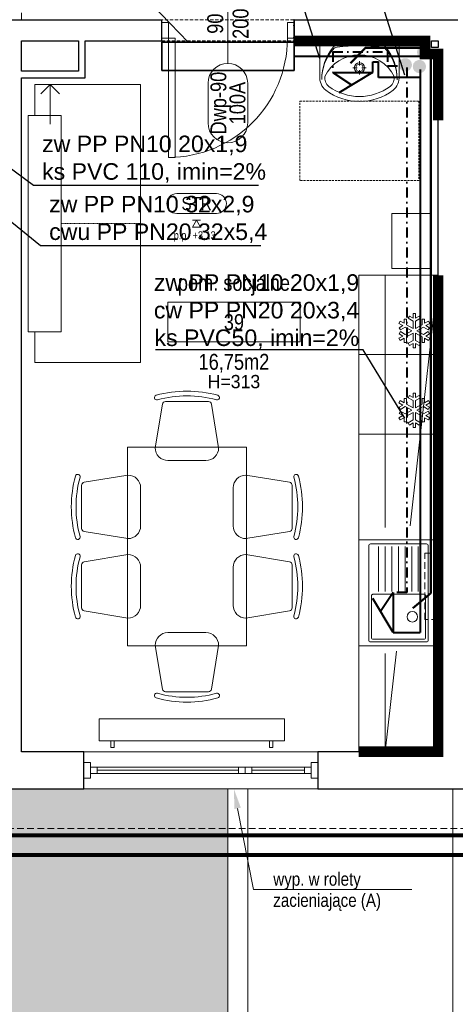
# Model space of a CAD drawing. Header units: millimetres. Extents: x -291747 to 77132, y 46721 to 203932.
# Tile 72 of 110: x 71077 to 71407, y 90526 to 91270. Entities that reach past the tile are written whole.
import ezdxf
from ezdxf import colors
from ezdxf.entities.mleader import LeaderData, LeaderLine
from ezdxf.enums import TextEntityAlignment as Align
from ezdxf.lldxf.tags import DXFTag
from ezdxf.math import Vec2, Vec3

# ---------------------------------------------------------------- set-up
doc = ezdxf.new("R2010")
doc.units = ezdxf.units.MM
doc.header["$MEASUREMENT"] = 0
for name, pattern in [('DASHDOT', [1, 0.5, -0.25, 0, -0.25]), ('xreff_LSN_szatnie_PW_rzuty_14$0$DASHED', [19.05, 12.7, -6.35]), ('xreff_LSN_szatnie_PW_rzuty_14$0$HIDDEN', [0.375, 0.25, -0.125]), ('xreff_LSN_szatnie_PW_rzuty_14$0$HIDDEN2', [4.7625, 3.175, -1.5875])]:
    doc.linetypes.add(name, pattern=pattern)
doc.layers.get('0').update_dxf_attribs({"lineweight": 9})
doc.layers.get('Defpoints').update_dxf_attribs({"lineweight": 9})
for name, color, linetype, lineweight in [('FL-xref', 250, 'Continuous', 9), ('FL_Ciepła_woda-do odbiorników', 1, 'DASHDOT', 40), ('FL_ks_nad posadzka', 12, 'Continuous', 50), ('FL_opisy_woda', 7, 'Continuous', 25), ('FL_Skropliny', 13, 'SKR_LINE', 40), ('FL_Zimna_woda-do odbiorników', 5, 'SOLID', 40), ('KL_urządzenia', 7, 'Continuous', 35), ('xreff_LSN_szatnie_PW_rzuty_14$0$A drzwi płytowe', 252, 'Continuous', 9), ('xreff_LSN_szatnie_PW_rzuty_14$0$A hatch', 8, 'Continuous', 5), ('xreff_LSN_szatnie_PW_rzuty_14$0$A okna istniejace', 8, 'Continuous', 9), ('xreff_LSN_szatnie_PW_rzuty_14$0$A okna wyposazenie', 8, 'Continuous', 9), ('xreff_LSN_szatnie_PW_rzuty_14$0$A opis', 252, 'Continuous', 9), ('xreff_LSN_szatnie_PW_rzuty_14$0$A opis pom', 252, 'Continuous', 9), ('xreff_LSN_szatnie_PW_rzuty_14$0$A opis pom pow', 252, 'Continuous', 9), ('xreff_LSN_szatnie_PW_rzuty_14$0$A opis stolarka', 252, 'Continuous', 9), ('xreff_LSN_szatnie_PW_rzuty_14$0$A opis stolarka NWD typ', 252, 'Continuous', 9), ('xreff_LSN_szatnie_PW_rzuty_14$0$A opis stolarka NWD wyposażenie', 252, 'Continuous', 9), ('xreff_LSN_szatnie_PW_rzuty_14$0$A opis technologia', 8, 'Continuous', 13), ('xreff_LSN_szatnie_PW_rzuty_14$0$A sufit podwieszany opis', 8, 'Continuous', 13), ('xreff_LSN_szatnie_PW_rzuty_14$0$A widok wyżej', 252, 'xreff_LSN_szatnie_PW_rzuty_14$0$DASHED', 9), ('xreff_LSN_szatnie_PW_rzuty_14$0$A wyposazenie meblowe', 8, 'Continuous', 9), ('xreff_LSN_szatnie_PW_rzuty_14$0$A wyposazenie sanitarne', 8, 'Continuous', 9), ('xreff_LSN_szatnie_PW_rzuty_14$0$A zakres', 252, 'Continuous', 9), ('xreff_LSN_szatnie_PW_rzuty_14$0$A-Wall', 252, 'Continuous', 9), ('xreff_LSN_szatnie_PW_rzuty_14$0$IS grzejniki', 8, 'Continuous', 9), ('xreff_LSN_szatnie_PW_rzuty_14$0$IS wentylacja kratki projektowane', 8, 'Continuous', 9)]:
    doc.layers.add(name, color=color, linetype=linetype, lineweight=lineweight)
doc.layers.add('xreff_LSN_szatnie_PW_rzuty_14$0$A fartuchy', color=252, linetype='xreff_LSN_szatnie_PW_rzuty_14$0$HIDDEN2', lineweight=9, transparency=0.3)
doc.layers.add('xreff_LSN_szatnie_PW_rzuty_14$0$A opis ppoż drzwi', color=252, linetype='Continuous', lineweight=9, transparency=0.25)
doc.styles.get("Standard").update_dxf_attribs({"font": 'arial.ttf'})
doc.styles.add('xreff_LSN_szatnie_PW_rzuty_14$0$Standard', font='txt')
doc.styles.add('xreff_LSN_szatnie_PW_rzuty_14$0$STYL ASA', font='ARIALN.TTF')
doc.linetypes.add('SKR_LINE', pattern='A,12.7,-5.08,["SKR",Standard,S=2.54,R=0,X=-2.54,Y=-1.27],-6.35', length=24.13)
tags = doc.linetypes.add('SOLID', pattern=[10, 10, 0]).pattern_tags.tags
tags[6:7] = [DXFTag(74, 4), DXFTag(75, 0), DXFTag(340, '0'), DXFTag(46, 0.0), DXFTag(50, 0.0), DXFTag(44, 0.0), DXFTag(45, 0.0)]
tags[4:5] = [DXFTag(74, 4), DXFTag(75, 0), DXFTag(340, '0'), DXFTag(46, 0.0), DXFTag(50, 0.0), DXFTag(44, 0.0), DXFTag(45, 0.0)]
doc.dimstyles.get("Standard").update_dxf_attribs({"dimtxt": 0.18, "dimasz": 0.18, "dimexe": 0.18, "dimexo": 0.0625, "dimgap": 0.09, "dimtad": 0, "dimtih": 1, "dimtoh": 1, "dimdec": 4, "dimzin": 0, "dimdsep": 46, "dimtxsty": 'Standard', "dimcen": 0.09, "dimadec": 0, "dimazin": 0, "dimtfac": 1, "dimtdec": 4, "dimtofl": 0, "dimtmove": 0, "dimatfit": 3, "dimfxl": 1, "dimtolj": 1, "dimtzin": 0, "dimarcsym": 0})

# ---------------------------------------------------------------- blocks, each defined once
blk = doc.blocks.new('xreff_LSN_szatnie_PW_rzuty_14$0$A$C08D5074C')
at = {"color": 0, "linetype": 'ByBlock', "lineweight": -2}
for p, q in [((9.6, 24), (42.61, 18.58)), ((44.62, 16.21), (44.62, -16.21)), ((0, -14.4), (0, 14.4)), ((42.61, -18.58), (9.6, -24))]:
    blk.add_line(p, q, dxfattribs=at)
for centre, radius, start, end in [((9.6, 14.4), 9.6, 90, 180), ((47.55, 22.79), 1.8, 15.49005, 194.28424), ((-34.41, 0), 83.27, 344.43245, 15.56755), ((-34.47, 0), 86.93, 344.47159, 15.52841), ((42.22, 16.21), 2.4, 0, 80.67171), ((9.6, -14.4), 9.6, 180, 270), ((42.22, -16.21), 2.4, 279.32829, 0), ((47.55, -22.79), 1.8, 165.71576, 344.50995)]:
    blk.add_arc(centre, radius, start, end, dxfattribs=at)
blk = doc.blocks.new('xreff_LSN_szatnie_PW_rzuty_14$0$zlew jednokomorowy z ociekaczem')
at = {"color": 0, "linetype": 'ByBlock', "lineweight": -2, "ltscale": 0.15}
for p, q in [((-35, -15), (-1, -15)), ((-35, -20), (-1, -20)), ((-35, -25), (-1, -25)), ((-35, -30), (-1, -30)), ((-35, -35), (-1, -35)), ((-35, -40), (-1, -40)), ((-35, -45), (-1, -45))]:
    blk.add_line(p, q, dxfattribs=at)
for points in [[(-35.7, -52.5), (35.7, -52.5, 0.414214), (37, -51.2), (37, -8.8, 0.414214), (35.7, -7.5), (-35.7, -7.5, 0.414214), (-37, -8.8), (-37, -51.2, 0.414214)], [(2.2, -9.5), (33.8, -9.5, -0.414214), (35, -10.7), (35, -49.3, -0.414214), (33.8, -50.5), (2.2, -50.5, -0.414214), (1, -49.3), (1, -10.7, -0.414214)]]:
    blk.add_lwpolyline(points, format="xyb", close=True, dxfattribs=at)
blk.add_circle((18, -19.5), 4, dxfattribs=at)
at = {"layer": 'Defpoints', "linetype": 'xreff_LSN_szatnie_PW_rzuty_14$0$HIDDEN2', "ltscale": 0.5}
blk.add_lwpolyline([(40, 0), (-40, 0), (-40, -60), (40, -60)], close=True, dxfattribs=at)
blk = doc.blocks.new('xreff_LSN_szatnie_PW_rzuty_14$0$szafa')
at = {"color": 0, "linetype": 'ByBlock', "lineweight": -2, "ltscale": 0.5}
blk.add_lwpolyline([(-0.5, -0.5), (0.5, -0.5), (0.5, 0.5), (-0.5, 0.5)], close=True, dxfattribs=at)
blk.add_lwpolyline([(-0.5, 0.5), (0.5, -0.5)], dxfattribs=at)
blk = doc.blocks.new('xreff_LSN_szatnie_PW_rzuty_14$0$lodowka')
at = {"color": 0, "linetype": 'ByBlock', "lineweight": -2, "ltscale": 0.2}
for points in [[(-60, -30), (0, -30), (0, 30), (-60, 30)], [(-18.99, -10.29), (-23.83, -7.49), (-23.83, -3.18), (-25.81, -3.18), (-25.81, -6.35), (-28.72, -4.67), (-29.71, -6.38), (-26.8, -8.06), (-29.54, -9.64), (-28.55, -11.36), (-24.82, -9.2), (-19.98, -12), (-24.82, -14.8), (-28.55, -12.64), (-29.54, -14.36), (-26.8, -15.94), (-29.71, -17.62), (-28.72, -19.33), (-25.81, -17.65), (-25.81, -20.82), (-23.83, -20.82), (-23.83, -16.51), (-18.99, -13.71), (-18.99, -19.31), (-22.72, -21.46), (-21.73, -23.17), (-18.99, -21.59), (-18.99, -24.95), (-17.01, -24.95), (-17.01, -21.59), (-14.27, -23.17), (-13.28, -21.46), (-17.01, -19.31), (-17.01, -13.71), (-12.17, -16.51), (-12.17, -20.82), (-10.19, -20.82), (-10.19, -17.65), (-7.28, -19.33), (-6.29, -17.62), (-9.2, -15.94), (-6.46, -14.36), (-7.45, -12.64), (-11.18, -14.8), (-16.02, -12), (-11.18, -9.2), (-7.45, -11.36), (-6.46, -9.64), (-9.2, -8.06), (-6.29, -6.38), (-7.28, -4.67), (-10.19, -6.35), (-10.19, -3.18), (-12.17, -3.18), (-12.17, -7.49), (-17.01, -10.29), (-17.01, -4.69), (-13.28, -2.54), (-14.27, -0.83), (-17.01, -2.41), (-17.01, 0.95), (-18.99, 0.95), (-18.99, -2.41), (-21.73, -0.83), (-22.72, -2.54), (-18.99, -4.69)]]:
    blk.add_lwpolyline(points, close=True, dxfattribs=at)
blk = doc.blocks.new('xreff_LSN_szatnie_PW_rzuty_14$0$iker plumm 2')
blk.add_lwpolyline([(-54.5, 60), (54.5, 60), (54.5, 85), (-54.5, 85)], close=True)
blk.add_lwpolyline([(-54.5, 80), (-70, 80), (-70, 0), (70, 0), (70, 80), (54.5, 80)])
at = {"linetype": 'xreff_LSN_szatnie_PW_rzuty_14$0$HIDDEN', "ltscale": 0.2}
blk.add_lwpolyline([(0, 60), (0, 0)], dxfattribs=at)
blk = doc.blocks.new('xreff_LSN_szatnie_PW_rzuty_14$0$umywalka 60x45')
at = {"color": 0, "lineweight": -2, "ltscale": 0.15}
for p, q in [((-30, 0), (30, 0)), ((-30, 0), (-30, -26.7)), ((9.45, 0), (-9.45, 0)), ((30, 0), (30, -26.7)), ((-1.86, -20.37), (-5.07, -20.37)), ((-0.01, -15.32), (-0.01, -18.52)), ((-0.01, -22.22), (-0.01, -25.42)), ((5.04, -20.37), (1.84, -20.37))]:
    blk.add_line(p, q, dxfattribs=at)
at = {"ltscale": 0.15}
blk.add_lwpolyline([(-26.31, -26.95, 0.236063), (-23.21, -34.38, 0.329715), (23.21, -34.38, 0.236063), (26.31, -26.95, 0.623035)], format="xyb", close=True, dxfattribs=at)
blk.add_lwpolyline([(-30, -26.7, 0.239105), (-25.52, -37.28, 0.331406), (25.52, -37.28, 0.239105), (30, -26.7)], format="xyb", dxfattribs=at)
at = {"color": 0, "lineweight": -2, "ltscale": 0.15}
for radius in [3.89, 2.78]:
    blk.add_circle((-0.01, -20.37), radius, dxfattribs=at)
for centre, radius, start, end in [((9.28, -28.68), 37.74, 140.66478, 180.90725), ((5.44, -28.88), 33.9, 138.52449, 180.67671), ((-16.21, -9.73), 5, 97.83045, 138.52449), ((-16.04, -7.93), 5, 102.69402, 140.66478), ((-0.64, -76.32), 75.1, 89.48972, 102.69402), ((0.57, -131.79), 128.2, 90.24498, 97.83045), ((0.57, -76.32), 75.1, 77.22851, 90.43281), ((-0.72, -131.79), 128.2, 82.09208, 89.67755), ((16.23, -9.76), 5, 41.39803, 82.09208), ((16.06, -7.95), 5, 39.25775, 77.22851), ((-9.28, -28.67), 37.74, 359.01528, 39.25775), ((-5.45, -28.87), 33.9, 359.24582, 41.39804)]:
    blk.add_arc(centre, radius, start, end, dxfattribs=at)
at = {"layer": 'Defpoints', "linetype": 'xreff_LSN_szatnie_PW_rzuty_14$0$HIDDEN2', "ltscale": 0.5}
blk.add_lwpolyline([(-45, -45.56), (45, -45.56), (45, -105.56), (-45, -105.56)], close=True, dxfattribs=at)
blk = doc.blocks.new('xreff_LSN_szatnie_PW_rzuty_14$0$blok do okna')
for points in [[(28.5, 2.5), (33.5, 2.5), (33.5, -2.5), (28.5, -2.5)], [(33.5, 2.5), (38.5, 2.5), (38.5, -2.5), (33.5, -2.5)]]:
    blk.add_lwpolyline(points, close=True)
for points in [[(-78.5, 0), (28.5, 0)], [(38.5, 0), (78.5, 0)]]:
    blk.add_lwpolyline(points)
blk = doc.blocks.new('xreff_LSN_szatnie_PW_rzuty_14$0$środek')
blk.add_line((0, 0), (0, -10))
blk = doc.blocks.new('xreff_LSN_szatnie_PW_rzuty_14$0$ddtag_DOWN')
at = {"transparency": 33554687}
blk.add_lwpolyline([(0, -30), (0, 30)], dxfattribs=at)
at = {"layer": 'xreff_LSN_szatnie_PW_rzuty_14$0$A opis stolarka NWD typ', "transparency": 33554687}
blk.add_lwpolyline([(15, -75, -1), (-15, -75), (-15, -45, -1), (15, -45)], format="xyb", close=True, dxfattribs=at)
at = {"ltscale": 0.1, "transparency": 33554687, "style": 'xreff_LSN_szatnie_PW_rzuty_14$0$STYL ASA'}
blk.add_attdef('DOORS:SZEROKOŚĆ', text='', height=12, rotation=90, dxfattribs=at).set_placement((0, 0, 0), align=Align.BOTTOM_CENTER)
blk.add_attdef('DOORS:WYSOKOŚĆ', text='', height=12, rotation=90, dxfattribs=at).set_placement((3.6, 0, 0), align=Align.TOP_CENTER)
blk.add_attdef('DOORS:AKUSTYKA', text='', height=10, dxfattribs=at).set_placement((0, 49), align=Align.MIDDLE_CENTER)
at = {"layer": 'xreff_LSN_szatnie_PW_rzuty_14$0$A opis ppoż drzwi', "ltscale": 0.1, "transparency": 33554687, "style": 'xreff_LSN_szatnie_PW_rzuty_14$0$STYL ASA'}
blk.add_attdef('DOORS:PPOŻ', text='', height=10, dxfattribs=at).set_placement((0, 36), align=Align.MIDDLE_CENTER)
at = {"layer": 'xreff_LSN_szatnie_PW_rzuty_14$0$A opis stolarka NWD typ', "ltscale": 0.1, "transparency": 33554687, "style": 'xreff_LSN_szatnie_PW_rzuty_14$0$STYL ASA'}
blk.add_attdef('DOORS:PODTYP', text='', height=12, rotation=90, dxfattribs=at).set_placement((1.2, -60, 0), align=Align.TOP_CENTER)
blk.add_attdef('DOORS:TYP', text='', height=12, rotation=90, dxfattribs=at).set_placement((2.4, -60, 0), align=Align.BOTTOM_CENTER)
at = {"layer": 'xreff_LSN_szatnie_PW_rzuty_14$0$A opis stolarka NWD wyposażenie', "ltscale": 0.1, "transparency": 33554687, "style": 'xreff_LSN_szatnie_PW_rzuty_14$0$STYL ASA'}
blk.add_attdef('DOORS:WYPOSAŻENIE', text='', height=10, dxfattribs=at).set_placement((0, 22), align=Align.MIDDLE_CENTER)
blk = doc.blocks.new('xreff_LSN_szatnie_PW_rzuty_14$0$tag wn')
blk.add_lwpolyline([(-25, -7.5), (25, -7.5), (25, 7.5), (-25, 7.5)], close=True)
at = {"style": 'xreff_LSN_szatnie_PW_rzuty_14$0$STYL ASA'}
blk.add_attdef('ROOM:NO', text='', height=6, dxfattribs=at).set_placement((0, 0), align=Align.MIDDLE_CENTER)
at = {"layer": 'xreff_LSN_szatnie_PW_rzuty_14$0$A opis pom pow', "style": 'xreff_LSN_szatnie_PW_rzuty_14$0$STYL ASA'}
blk.add_attdef('ROOM:AREA', text='', height=6, dxfattribs=at).set_placement((0, -15), align=Align.MIDDLE_CENTER)
blk = doc.blocks.new('xreff_LSN_szatnie_PW_rzuty_14$0$metka')
blk.add_lwpolyline([(-15, -7.5), (15, -7.5, 0.414214), (22.5, 0), (22.5, 0, 0.414214), (15, 7.5), (-15, 7.5, 0.414214), (-22.5, 0), (-22.5, 0, 0.414214)], format="xyb", close=True)
at = {"style": 'xreff_LSN_szatnie_PW_rzuty_14$0$STYL ASA'}
blk.add_attdef('DETAIL:NO', text='', height=10, dxfattribs=at).set_placement((0, 0), align=Align.MIDDLE_CENTER)
blk = doc.blocks.new('xreff_LSN_szatnie_PW_rzuty_14$0$Anno_Elevation_Label_8')
at = {"color": 0, "linetype": 'ByBlock'}
blk.add_line((-0.05, 0), (0.05, 0), dxfattribs=at)
blk.add_lwpolyline([(0, 0), (-0.05, -0.087), (0.05, -0.087)], close=True, dxfattribs=at)
at = {"color": 0, "linetype": 'ByBlock', "style": 'xreff_LSN_szatnie_PW_rzuty_14$0$STYL ASA'}
blk.add_attdef('PREFIX', text='', height=0.1, dxfattribs=at).set_placement((-0.097, -0.241), align=Align.RIGHT)
for tag, p in [('ELEVATION', (-0.05, -0.241)), ('SUFFIX', (-0.05, -0.381))]:
    blk.add_attdef(tag, p, '', height=0.1, dxfattribs=at)
blk = doc.blocks.new('xreff_LSN_szatnie_PW_rzuty_14')
at = {"layer": 'xreff_LSN_szatnie_PW_rzuty_14$0$A hatch', "linetype": 'Continuous', "lineweight": 5}
h = blk.add_hatch(dxfattribs=at)
h.set_pattern_fill('ANSI31', color=256, scale=2, style=0)
h.set_pattern_definition([(45, (0, 0), (-4.49012806, 4.49012806), [])])
h.paths.add_polyline_path([(71284.68, 91254.22), (71284.68, 91270.22), (71284.66, 91270.22), (71284.66, 91254.22)], flags=0)
at = {"layer": 'xreff_LSN_szatnie_PW_rzuty_14$0$A hatch', "transparency": 33554495}
h = blk.add_hatch(dxfattribs=at)
h.set_pattern_fill('GRASS', color=256, scale=4)
h.set_pattern_definition([(90, (0, 0), (-71.84205, 71.84205), [19.05, -124.6341]), (45, (0, 0), (-71.84205, 71.84205), [19.05, -82.55]), (135, (0, 0), (-71.84205, -71.84205), [19.05, -82.55])])
edge = h.paths.add_edge_path()
edge.add_spline(control_points=[(73831.5, 88934.68), (73821.36, 88950.89), (73811.24, 88967.07), (73777.87, 89019.69), (73754.29, 89055.73), (73718.41, 89105.36), (73707.36, 89120.03), (73684.52, 89148.75), (73672.74, 89162.81), (73654.38, 89183.36), (73648.14, 89190.12), (73632.69, 89206.37), (73623.35, 89215.76), (73602.5, 89235.86), (73590.89, 89246.5), (73522.6, 89306.14), (73459.37, 89350), (73322.18, 89426.9), (73248.22, 89459.94), (73069.97, 89523.2), (72963.12, 89549.77), (72743.28, 89584.73), (72630.3, 89593.11), (72404.88, 89591.72), (72292.43, 89581.95), (72113.07, 89550.96), (72044.07, 89534.98), (71910.9, 89495.5), (71846.73, 89471.98), (71725.02, 89417.48), (71667.49, 89386.49), (71560.83, 89317.11), (71511.71, 89278.72), (71449.3, 89219.14), (71431.82, 89200.98), (71407.01, 89172.79), (71398.98, 89163.23), (71383.4, 89143.81), (71375.85, 89133.93), (71359.01, 89110.82), (71349.87, 89097.48), (71316.18, 89045.24), (71294.19, 89004.53), (71248.09, 88905.26), (71225.84, 88845.34), (71186.66, 88721.6), (71169.74, 88657.78), (71142.4, 88545.8), (71131.46, 88498.08), (71120.5, 88450.28)], knot_values=[0, 0, 0, 0, 57.207065, 57.207065, 187.181956, 187.181956, 242.95388, 242.95388, 298.725803, 298.725803, 326.611765, 326.611765, 366.532108, 366.532108, 413.640335, 413.640335, 636.601339, 636.601339, 859.562342, 859.562342, 1147.4948, 1147.4948, 1435.427258, 1435.427258, 1723.359715, 1723.359715, 1909.892427, 1909.892427, 2096.425139, 2096.425139, 2282.95785, 2282.95785, 2469.490562, 2469.490562, 2547.228377, 2547.228377, 2586.097284, 2586.097284, 2624.966192, 2624.966192, 2675.594063, 2675.594063, 2819.436148, 2819.436148, 3012.724073, 3012.724073, 3206.011998, 3206.011998, 3347.114496, 3347.114496, 3347.114496, 3347.114496], degree=3, periodic=0)
edge.add_line((71120.5, 88450.28), (73831.5, 88934.68))
h.paths.add_polyline_path([(69699.19, 89521.76), (65252.06, 89442.82), (65252.06, 88327.22), (70701.68, 88327.22), (70701.68, 88536.91, 0.419422)])
h.paths.add_polyline_path([(66521.59, 90689.22), (65352.68, 90689.22), (65352.68, 90659.22), (65323.18, 90659.22), (65323.18, 90689.22), (65229.94, 90689.22), (65239.64, 90142.71), (66521.59, 90165.46)])
edge = h.paths.add_edge_path()
edge.add_line((67744.6, 90689.22), (68718.74, 90689.22))
edge.add_line((68718.74, 90689.22), (68718.74, 90265.3))
edge.add_arc((68483.74, 90265.3), 235, -15.04019, 0, ccw=False)
edge.add_line((68710.69, 90204.32), (67744.6, 90187.17))
edge.add_line((67744.6, 90187.17), (67744.6, 90689.22))
edge = h.paths.add_edge_path()
edge.add_line((69340.24, 90689.22), (69815.68, 90689.22))
edge.add_line((69815.68, 90689.22), (69815.68, 90223.94))
edge.add_line((69815.68, 90223.94), (69350.6, 90215.68))
edge.add_arc((69575.24, 90284.68), 235, 180, 197.07407, ccw=False)
edge.add_line((69340.24, 90284.68), (69340.24, 90689.22))
edge = h.paths.add_edge_path()
edge.add_line((70216.68, 90539.22), (71051.68, 90539.22))
edge.add_line((71051.68, 90539.22), (71051.68, 90689.22))
edge.add_line((71051.68, 90689.22), (71234.68, 90689.22))
edge.add_line((71234.68, 90689.22), (71234.68, 90312.98))
edge.add_arc((71169.68, 90312.98), 65, 271.01694, 360, ccw=False)
edge.add_line((71170.84, 90247.99), (70216.68, 90231.09))
edge.add_line((70216.68, 90231.09), (70216.68, 90539.22))
edge = h.paths.add_edge_path()
edge.add_line((72662.68, 90689.22), (72890.68, 90689.22))
edge.add_line((72890.68, 90689.22), (72890.68, 90659.22))
edge.add_line((72890.68, 90659.22), (72903.68, 90659.22))
edge.add_line((72903.68, 90659.22), (72901.85, 90108.69))
edge.add_arc((72897.68, 90343.65), 235, 180, 271.01694, ccw=False)
edge.add_line((72662.68, 90343.65), (72662.68, 90689.22))
at = {"layer": 'xreff_LSN_szatnie_PW_rzuty_14$0$A drzwi płytowe', "linetype": 'Continuous', "lineweight": 9, "ltscale": 0.2}
for points in [[(71189.66, 91268.22), (71184.66, 91268.22), (71184.66, 91256.22), (71189.66, 91256.22)], [(71279.66, 91268.22), (71284.66, 91268.22), (71284.66, 91256.22), (71279.66, 91256.22)]]:
    blk.add_lwpolyline(points, close=True, dxfattribs=at)
at = {"layer": 'xreff_LSN_szatnie_PW_rzuty_14$0$A drzwi płytowe', "linetype": 'Continuous', "lineweight": 9}
blk.add_lwpolyline([(71189.66, 91256.22), (71194.66, 91256.22), (71194.66, 91166.22), (71189.66, 91166.22)], close=True, dxfattribs=at)
at = {"layer": 'xreff_LSN_szatnie_PW_rzuty_14$0$A drzwi płytowe', "linetype": 'Continuous', "lineweight": 9, "ltscale": 0.2, "extrusion": (0, 0, -1)}
blk.add_arc((-71189.66, 91256.22), 90, 180, 270, dxfattribs=at)
at = {"layer": 'xreff_LSN_szatnie_PW_rzuty_14$0$A fartuchy', "ltscale": 1.25, "const_width": 8}
for points in [[(71284.66, 91254.22), (71383.68, 91254.22), (71383.68, 91244.22), (71393.68, 91244.22), (71393.68, 91194.22)], [(71333.68, 90717.22), (71393.68, 90717.22), (71393.68, 91077.22)]]:
    blk.add_lwpolyline(points, dxfattribs=at)
at = {"layer": 'xreff_LSN_szatnie_PW_rzuty_14$0$A hatch'}
for points in [[(69340.24, 90689.22), (69340.24, 90284.68, 0.419422), (69579.42, 90049.72), (71173.86, 90078.02, 0.409025), (71404.68, 90312.98), (71404.68, 90689.22)], [(70201.68, 90689.22), (70201.68, 90215.79), (71171.1, 90232.99, 0.409025), (71249.68, 90312.98), (71249.68, 90689.22)], [(70216.68, 90539.22), (70216.68, 90231.05), (71170.84, 90247.99, 0.409025), (71234.68, 90312.98), (71234.68, 90689.22)]]:
    blk.add_lwpolyline(points, format="xyb", dxfattribs=at)
at = {"layer": 'xreff_LSN_szatnie_PW_rzuty_14$0$A okna istniejace', "linetype": 'Continuous', "lineweight": 9}
for p, q in [((71125.68, 90717.22), (71302.68, 90717.22)), ((71135.68, 90700.72), (71135.68, 90705.72)), ((71292.68, 90700.72), (71292.68, 90705.72)), ((71125.68, 90689.22), (71302.68, 90689.22))]:
    blk.add_line(p, q, dxfattribs=at)
for points in [[(71130.68, 90709.22), (71125.68, 90709.22), (71125.68, 90697.22), (71130.68, 90697.22)], [(71297.68, 90709.22), (71302.68, 90709.22), (71302.68, 90697.22), (71297.68, 90697.22)], [(71130.68, 90700.72), (71130.68, 90705.72), (71297.68, 90705.72), (71297.68, 90700.72)]]:
    blk.add_lwpolyline(points, close=True, dxfattribs=at)
at = {"layer": 'xreff_LSN_szatnie_PW_rzuty_14$0$A widok wyżej', "linetype": 'xreff_LSN_szatnie_PW_rzuty_14$0$DASHED', "lineweight": 9, "ltscale": 0.2}
for p, q in [((71184.66, 91270.22), (71184.66, 91254.22)), ((71284.66, 91270.22), (71184.66, 91270.22)), ((71284.68, 91270.22), (71184.68, 91270.22)), ((71184.66, 91254.22), (71284.66, 91254.22)), ((71184.68, 91254.22), (71284.68, 91254.22)), ((71302.68, 90717.22), (71125.68, 90717.22)), ((71125.68, 90689.22), (71302.68, 90689.22))]:
    blk.add_line(p, q, dxfattribs=at)
at = {"layer": 'xreff_LSN_szatnie_PW_rzuty_14$0$A widok wyżej', "ltscale": 0.4}
for points in [[(71078.68, 91270.22), (71078.68, 91473.22)], [(65352.68, 90659.22), (72855.68, 90659.22)]]:
    blk.add_lwpolyline(points, dxfattribs=at)
blk.add_lwpolyline([(71383.68, 90867.22), (71393.68, 90867.22), (71393.68, 90817.22), (71383.68, 90817.22)], close=True, dxfattribs=at)
at = {"layer": 'xreff_LSN_szatnie_PW_rzuty_14$0$A wyposazenie meblowe'}
for points in [[(71358.68, 91123.72), (71358.68, 91082.22), (71388.68, 91082.22), (71388.68, 91123.72)], [(71393.68, 90957.22), (71393.68, 90877.22), (71333.68, 90877.22), (71333.68, 90957.22)], [(71248.68, 90797.22), (71248.68, 90947.22), (71158.68, 90947.22), (71158.68, 90797.22)], [(71393.68, 90877.22), (71393.68, 90797.22), (71333.68, 90797.22), (71333.68, 90877.22)], [(71393.68, 90797.22), (71393.68, 90717.22), (71333.68, 90717.22), (71333.68, 90797.22)]]:
    blk.add_lwpolyline(points, close=True, dxfattribs=at)
at = {"layer": 'xreff_LSN_szatnie_PW_rzuty_14$0$A zakres', "linetype": 'xreff_LSN_szatnie_PW_rzuty_14$0$DASHED', "transparency": 33554623, "const_width": 3}
for points in [[(67446.18, 92031.22), (67446.18, 90639.22), (72869.68, 90639.22), (72869.68, 92031.22)], [(69888.68, 91499.22), (69888.68, 92016.22), (72859.68, 92016.22), (72859.68, 90654.22), (70481.68, 90654.22), (70481.68, 91280.38), (70101.18, 91280.22), (70101.18, 91499.22)]]:
    blk.add_lwpolyline(points, close=True, dxfattribs=at)
at = {"layer": 'xreff_LSN_szatnie_PW_rzuty_14$0$A-Wall', "linetype": 'Continuous', "lineweight": 25}
for p, q in [((70702.68, 91270.22), (71184.68, 91270.22)), ((71184.68, 91254.22), (71184.68, 91270.22)), ((71284.68, 91270.22), (71284.66, 91270.22)), ((71284.66, 91270.22), (71284.66, 91254.22)), ((71284.68, 91270.22), (71284.68, 91254.22)), ((71284.68, 91270.22), (71408.68, 91270.22)), ((71284.68, 91254.22), (71284.68, 91270.22)), ((71078.68, 91231.22), (71078.68, 91254.22)), ((71078.68, 91254.22), (71121.68, 91254.22)), ((71121.68, 91254.22), (71121.68, 91231.22)), ((71126.68, 91226.22), (71126.68, 91254.22)), ((71126.68, 91254.22), (71184.68, 91254.22)), ((71284.66, 91254.22), (71284.68, 91254.22)), ((71284.68, 91254.22), (71383.68, 91254.22)), ((71383.68, 91254.22), (71383.68, 91244.22)), ((71388.68, 91249.22), (71388.68, 91254.22)), ((71388.68, 91254.22), (71393.68, 91254.22)), ((71393.68, 91254.22), (71393.68, 91249.22)), ((71383.68, 91244.22), (71393.68, 91244.22)), ((71393.68, 91249.22), (71388.68, 91249.22)), ((71393.68, 90819.72), (71393.68, 91244.22)), ((71121.68, 91231.22), (71078.68, 91231.22)), ((71078.68, 90717.22), (71078.68, 91226.22)), ((71078.68, 91226.22), (71126.68, 91226.22)), ((71393.68, 90819.72), (71393.68, 90717.22)), ((71125.68, 90717.22), (71078.68, 90717.22)), ((71125.68, 90689.22), (71125.68, 90717.22)), ((71302.68, 90717.22), (71302.68, 90689.22)), ((71393.68, 90717.22), (71302.68, 90717.22)), ((71004.68, 90689.22), (71125.68, 90689.22)), ((71302.68, 90689.22), (71419.68, 90689.22))]:
    blk.add_line(p, q, dxfattribs=at)
at = {"layer": 'xreff_LSN_szatnie_PW_rzuty_14$0$IS grzejniki'}
for p, q in [((71277.4, 90742.16), (71137.4, 90742.16)), ((71137.4, 90742.16), (71137.4, 90725.56)), ((71277.4, 90725.56), (71277.4, 90742.16)), ((71137.4, 90725.56), (71277.4, 90725.56)), ((71146.15, 90725.56), (71146.15, 90720.56)), ((71148.65, 90720.56), (71148.65, 90725.56)), ((71266.15, 90720.56), (71266.15, 90725.56)), ((71268.65, 90725.56), (71268.65, 90720.56)), ((71146.15, 90720.56), (71148.65, 90720.56)), ((71268.65, 90720.56), (71266.15, 90720.56))]:
    blk.add_line(p, q, dxfattribs=at)
at = {"layer": 'xreff_LSN_szatnie_PW_rzuty_14$0$IS wentylacja kratki projektowane'}
for points in [[(71093.11, 91214.15), (71100.18, 91221.22), (71107.26, 91214.15)], [(71100.18, 91221.22), (71100.18, 91191.22)]]:
    blk.add_lwpolyline(points, dxfattribs=at)
at = {"layer": 'xreff_LSN_szatnie_PW_rzuty_14$0$A drzwi płytowe', "linetype": 'Continuous', "lineweight": 9, "ltscale": 0.2, "extrusion": (0, 0, -1), "zscale": -1, "rotation": 180}
blk.add_blockref('xreff_LSN_szatnie_PW_rzuty_14$0$środek', (-71234.66, 91262.22), dxfattribs=at)
at = {"layer": 'xreff_LSN_szatnie_PW_rzuty_14$0$A okna istniejace', "linetype": 'Continuous', "lineweight": 9, "extrusion": (0, 0, -1), "zscale": -1, "rotation": 180}
blk.add_blockref('xreff_LSN_szatnie_PW_rzuty_14$0$blok do okna', (-71214.18, 90703.22), dxfattribs=at)
at = {"layer": 'xreff_LSN_szatnie_PW_rzuty_14$0$A opis pom', "linetype": 'Continuous', "lineweight": 9, "xscale": 2, "yscale": 2, "zscale": 2}
blk.add_blockref('xreff_LSN_szatnie_PW_rzuty_14$0$tag wn', (71239.23, 91041.8), dxfattribs=at).add_auto_attribs({'ROOM:NO': '39', 'ROOM:AREA': '16,75m2'})
at = {"layer": 'xreff_LSN_szatnie_PW_rzuty_14$0$A opis stolarka', "linetype": 'Continuous', "lineweight": 9}
ref = blk.add_blockref('xreff_LSN_szatnie_PW_rzuty_14$0$ddtag_DOWN', (71234.66, 91267.22), dxfattribs=at)
ref.add_attrib('DOORS:AKUSTYKA', '-', dxfattribs={"layer": '0', "ltscale": 0.1, "height": 10, "style": 'xreff_LSN_szatnie_PW_rzuty_14$0$STYL ASA'}).set_placement((71234.66, 91316.22), align=Align.MIDDLE_CENTER)
ref.add_attrib('DOORS:PPOŻ', '-', dxfattribs={"layer": 'xreff_LSN_szatnie_PW_rzuty_14$0$A opis ppoż drzwi', "ltscale": 0.1, "height": 10, "style": 'xreff_LSN_szatnie_PW_rzuty_14$0$STYL ASA'}).set_placement((71234.66, 91303.22), align=Align.MIDDLE_CENTER)
ref.add_attrib('DOORS:WYSOKOŚĆ', '200', dxfattribs={"layer": '0', "ltscale": 0.1, "height": 12, "rotation": 90, "style": 'xreff_LSN_szatnie_PW_rzuty_14$0$STYL ASA'}).set_placement((71238.26, 91267.22, 0), align=Align.TOP_CENTER)
ref.add_attrib('DOORS:SZEROKOŚĆ', '90', dxfattribs={"layer": '0', "ltscale": 0.1, "height": 12, "rotation": 90, "style": 'xreff_LSN_szatnie_PW_rzuty_14$0$STYL ASA'}).set_placement((71234.66, 91267.22, 0), align=Align.BOTTOM_CENTER)
ref.add_attrib('DOORS:PODTYP', '100A', dxfattribs={"layer": 'xreff_LSN_szatnie_PW_rzuty_14$0$A opis stolarka NWD typ', "ltscale": 0.1, "height": 12, "rotation": 90, "style": 'xreff_LSN_szatnie_PW_rzuty_14$0$STYL ASA'}).set_placement((71235.86, 91207.22, 0), align=Align.TOP_CENTER)
ref.add_attrib('DOORS:TYP', 'Dwp-90', dxfattribs={"layer": 'xreff_LSN_szatnie_PW_rzuty_14$0$A opis stolarka NWD typ', "ltscale": 0.1, "height": 12, "rotation": 90, "style": 'xreff_LSN_szatnie_PW_rzuty_14$0$STYL ASA'}).set_placement((71237.06, 91207.22, 0), align=Align.BOTTOM_CENTER)
ref.add_attrib('DOORS:WYPOSAŻENIE', 'kl, wp', dxfattribs={"layer": 'xreff_LSN_szatnie_PW_rzuty_14$0$A opis stolarka NWD wyposażenie', "ltscale": 0.1, "height": 10, "style": 'xreff_LSN_szatnie_PW_rzuty_14$0$STYL ASA'}).set_placement((71234.66, 91289.22), align=Align.MIDDLE_CENTER)
at = {"layer": 'xreff_LSN_szatnie_PW_rzuty_14$0$A sufit podwieszany opis', "linetype": 'Continuous', "lineweight": 13}
blk.add_blockref('xreff_LSN_szatnie_PW_rzuty_14$0$metka', (71210.99, 91131.33), dxfattribs=at).add_auto_attribs({'DETAIL:NO': 'STR'})
at = {"layer": 'xreff_LSN_szatnie_PW_rzuty_14$0$A sufit podwieszany opis', "linetype": 'Continuous', "lineweight": 13, "xscale": 60, "yscale": 60, "zscale": 60}
blk.add_blockref('xreff_LSN_szatnie_PW_rzuty_14$0$Anno_Elevation_Label_8', (71210.99, 91118.83, 313), dxfattribs=at).add_auto_attribs({'PREFIX': 'p.p.', 'ELEVATION': '+3.13'})
at = {"layer": 'xreff_LSN_szatnie_PW_rzuty_14$0$A wyposazenie meblowe'}
for name, p, xscale, rotation in [('xreff_LSN_szatnie_PW_rzuty_14$0$iker plumm 2', (71168.68, 91116.22), -1.5, 90), ('xreff_LSN_szatnie_PW_rzuty_14$0$A$C08D5074C', (71238.68, 90902.22), -1, 180), ('xreff_LSN_szatnie_PW_rzuty_14$0$A$C08D5074C', (71203.68, 90807.22), -1, 90)]:
    blk.add_blockref(name, p, dxfattribs=dict(at, xscale=xscale, rotation=rotation))
for name, p in [('xreff_LSN_szatnie_PW_rzuty_14$0$lodowka', (71393.68, 91047.22)), ('xreff_LSN_szatnie_PW_rzuty_14$0$lodowka', (71393.68, 90987.22)), ('xreff_LSN_szatnie_PW_rzuty_14$0$A$C08D5074C', (71238.68, 90842.22))]:
    blk.add_blockref(name, p, dxfattribs=at)
at = {"layer": 'xreff_LSN_szatnie_PW_rzuty_14$0$A wyposazenie meblowe', "linetype": 'xreff_LSN_szatnie_PW_rzuty_14$0$HIDDEN2', "xscale": 360, "yscale": 40, "rotation": 270}
blk.add_blockref('xreff_LSN_szatnie_PW_rzuty_14$0$szafa', (71373.68, 90897.22), dxfattribs=at)
at = {"layer": 'xreff_LSN_szatnie_PW_rzuty_14$0$A wyposazenie meblowe'}
for p, rotation in [((71203.68, 90937.22), 89.99999999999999), ((71168.68, 90902.22), 180)]:
    blk.add_blockref('xreff_LSN_szatnie_PW_rzuty_14$0$A$C08D5074C', p, dxfattribs=dict(at, rotation=rotation))
at = {"layer": 'xreff_LSN_szatnie_PW_rzuty_14$0$A wyposazenie meblowe', "xscale": -1}
blk.add_blockref('xreff_LSN_szatnie_PW_rzuty_14$0$A$C08D5074C', (71168.68, 90842.22), dxfattribs=at)
at = {"layer": 'xreff_LSN_szatnie_PW_rzuty_14$0$A wyposazenie sanitarne'}
blk.add_blockref('xreff_LSN_szatnie_PW_rzuty_14$0$umywalka 60x45', (71334.18, 91254.22), dxfattribs=at)
at = {"layer": 'xreff_LSN_szatnie_PW_rzuty_14$0$A wyposazenie sanitarne', "rotation": 270}
blk.add_blockref('xreff_LSN_szatnie_PW_rzuty_14$0$zlew jednokomorowy z ociekaczem', (71393.68, 90837.22), dxfattribs=at)
at = {"layer": 'xreff_LSN_szatnie_PW_rzuty_14$0$A opis', "linetype": 'Continuous', "lineweight": 9, "insert": (71239.23, 90996.8), "char_height": 10, "attachment_point": 5, "style": 'xreff_LSN_szatnie_PW_rzuty_14$0$Standard'}
blk.add_mtext_dynamic_manual_height_columns('\\A1;\\pxqc;H=313', width=72.7481, gutter_width=1, heights=[0], dxfattribs=at)
at = {"layer": 'xreff_LSN_szatnie_PW_rzuty_14$0$A opis technologia', "insert": (71239.23, 91061.8), "char_height": 12, "attachment_point": 8, "style": 'xreff_LSN_szatnie_PW_rzuty_14$0$STYL ASA'}
blk.add_mtext_dynamic_manual_height_columns('pom. socjalne', width=187.6495, gutter_width=1, heights=[0], dxfattribs=at)
at = {"layer": 'xreff_LSN_szatnie_PW_rzuty_14$0$A okna wyposazenie', "linetype": 'Continuous', "lineweight": 9}
ml = blk.add_multileader_mtext('Standard', dxfattribs=at)
ml.set_content('wyp. w rolety zacieniające (A)', color=256, style='xreff_LSN_szatnie_PW_rzuty_14$0$STYL ASA')
ml.set_leader_properties()
ml.build(insert=Vec2(0, 0))
ml.multileader.update_dxf_attribs({"text_left_attachment_type": 6, "text_right_attachment_type": 6, "dogleg_length": 3, "arrow_head_size": 15})
ctx = ml.context
ctx.base_point, ctx.char_height, ctx.arrow_head_size, ctx.landing_gap_size, ctx.plane_origin = Vec3(71259, 90613.14), 10, 15, 10, Vec3(70974.81, 90119.75)
ctx.left_attachment, ctx.right_attachment = 6, 6
notes = []
notes.append((ctx, [(0, (1, 1, 0), (71254.01, 90613.15), (1, 0), 4.99, [(0, [(71239.18, 90689.22)], 0, [])])]))
ctx.mtext.insert, ctx.mtext.width, ctx.mtext.line_spacing_factor, ctx.mtext.flow_direction = Vec3(71269, 90626.08), 103.629, 0.96, 5
for ctx, leaders in notes:
    for number, flags, end, landing, length, lines in leaders:
        leader = LeaderData()
        leader.index, (leader.has_last_leader_line, leader.has_dogleg_vector, leader.attachment_direction) = number, flags
        leader.last_leader_point, leader.dogleg_vector, leader.dogleg_length = Vec3(end), Vec3(landing), length
        for number, points, colour, breaks in lines:
            line = LeaderLine()
            line.index, line.vertices, line.color, line.breaks = number, Vec3.list(points), colors.encode_raw_color(colour), breaks
            leader.lines.append(line)
        ctx.leaders.append(leader)

msp = doc.modelspace()

# ---------------------------------------------------------------- block references
at = {"layer": 'FL-xref'}
msp.add_blockref('xreff_LSN_szatnie_PW_rzuty_14', (0, 0), dxfattribs=at)

# ---------------------------------------------------------------- next in the draw order: hatches: boundary and pattern name
at = {"layer": 'FL_Ciepła_woda-do odbiorników', "ltscale": 15}
msp.add_hatch(color=256, dxfattribs=at).paths.add_polyline_path([(71368.47, 91231.18, 1), (71369.24, 91241.15, 1)])
at = {"layer": 'FL_ks_nad posadzka'}
msp.add_hatch(color=256, dxfattribs=at).paths.add_polyline_path([(71383.21, 91251.18, 1), (71383.21, 91240.18, 1)])
at = {"layer": 'FL_Zimna_woda-do odbiorników'}
msp.add_hatch(color=256, dxfattribs=at).paths.add_polyline_path([(71379.1, 91229.85, 1), (71379.87, 91239.82, 1)])

# ---------------------------------------------------------------- next in the draw order: linework, layer by layer
at = {"layer": 'FL_Ciepła_woda-do odbiorników', "ltscale": 15}
for p, q in [((71314.02, 91245.89), (71355.43, 91245.89)), ((71314.02, 91245.89), (71314.02, 91230.4)), ((71355.43, 91245.89), (71355.43, 91235.4)), ((71355.43, 91235.4), (71370.02, 91235.4)), ((71370.02, 91234), (71370.02, 90837.42)), ((71370.02, 90837.42), (71359.62, 90837.42))]:
    msp.add_line(p, q, dxfattribs=at)
at = {"layer": 'FL_ks_nad posadzka'}
for p, q in [((71388.25, 91241.84), (71388.25, 90837.01)), ((71388.25, 90837.01), (71374.57, 90825.63))]:
    msp.add_line(p, q, dxfattribs=at)
msp.add_lwpolyline([(71327.44, 91237.26), (71338.64, 91249.01), (71382.76, 91249.01)], dxfattribs=at)
at = {"layer": 'FL_Skropliny'}
msp.add_line((71284.68, 91242.57), (71379.85, 91242.57), dxfattribs=at)
at = {"layer": 'FL_Zimna_woda-do odbiorników'}
for p, q in [((71344.18, 91238.27), (71348.53, 91238.27)), ((71344.18, 91230.41), (71344.18, 91238.27)), ((71348.53, 91226.58), (71348.53, 91238.27)), ((71314.01, 91230.4), (71344.18, 91230.41)), ((71314.01, 91230.4), (71328.13, 91220.89)), ((71344.01, 91230.41), (71318.47, 91215.09)), ((71380, 91232.54), (71380, 90807.26)), ((71379.8, 91226.58), (71348.53, 91226.58)), ((71359.63, 90807.43), (71344.31, 90832.97)), ((71359.62, 90837.43), (71350.11, 90823.31)), ((71359.62, 90837.43), (71359.63, 90807.26)), ((71359.63, 90807.26), (71380, 90807.26))]:
    msp.add_line(p, q, dxfattribs=at)
at = {"layer": 'KL_urządzenia'}
msp.add_lwpolyline([(71184.68, 91231.92), (71284.68, 91231.92), (71284.68, 91253.22), (71184.68, 91253.22)], close=True, dxfattribs=at)

# ---------------------------------------------------------------- next in the draw order: texts
at = {"layer": 'FL_opisy_woda', "char_height": 12.5}
for s, insert, attachment_point in [('zw PP PN10 20x1,9\\Pks PVC 110, imin=2%\\P', (71094.16, 91147), 7), ('zw PP PN10 32x2,9\\Pcwu PP PN20 32x5,4\\P', (71099.47, 91101.5), 7), ('zw PP PN10 20x1,9\\Pcw PP PN20 20x3,4\\Pks PVC50, imin=2%', (71333.97, 91021.41), 9)]:
    msp.add_mtext(s, dxfattribs=dict(at, insert=insert, attachment_point=attachment_point))

# ---------------------------------------------------------------- next in the draw order: leaders
at = {"layer": 'FL_opisy_woda', "annotation_type": 0, "has_hookline": 1}
for points, hookline_direction, text_width in [([(71368.51, 91228.28), (71318.68, 91384.35), (71316.18, 91384.35)], 1, 154.06), ([(71304.18, 91240.87), (71284.76, 91302.42), (71282.26, 91302.42)], 1, 270.21), ([(71204.73, 91253.22), (71177.3, 91281.52), (71174.8, 91281.52)], 1, 155.76), ([(70909.5, 91247.86), (71093.05, 91099.74), (71095.55, 91099.74)], 0, 163.34), ([(70973.84, 91229.22), (71087.73, 91145.24), (71090.23, 91145.24)], 0, 166.96), ([(71368.51, 90969.24), (71337.1, 91020.78), (71334.6, 91020.78)], 1, 154.06)]:
    msp.add_leader(points, dimstyle='Standard', override={"dimtxt": 2.5, "dimasz": 2.5, "dimexe": 1.25, "dimexo": 0.625, "dimgap": 0.625, "dimtad": 1, "dimtih": 0, "dimtoh": 0, "dimdec": 2, "dimzin": 8, "dimdsep": 44, "dimcen": 2.5, "dimtdec": 2, "dimtofl": 1, "dimldrblk": 'None', "dimtolj": 0, "dimtzin": 8}, dxfattribs=dict(at, hookline_direction=hookline_direction, text_width=text_width))

doc.saveas('drawing.dxf')
